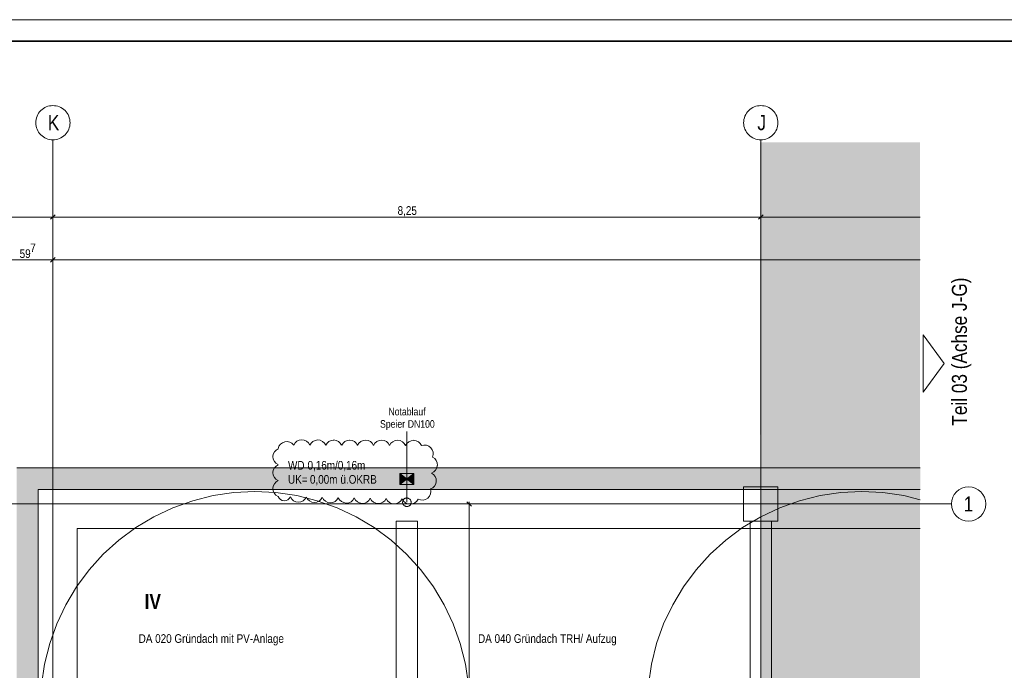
# Model space of a CAD drawing. Extents: x -620 to 300, y 62 to 1112.
# Tile 44 of 45: x -133 to 96, y 961 to 1112. Entities that reach past the tile are written whole.
import ezdxf
from ezdxf.enums import TextEntityAlignment as Align
from ezdxf.lldxf.tags import DXFTag

# ---------------------------------------------------------------- set-up
doc = ezdxf.new("R2010")
doc.units = 0
doc.layers.get('0').update_dxf_attribs({"lineweight": 13})
for name, color, linetype, lineweight, true_color in [('30 -34 Innenwände- 11 Durchbruch', 4, 'Continuous', 9, 0x00ffff), ('30 -36 Dächer- 3 Dachbeläge', 9, 'Continuous', 15, 0x808080), ('30 -36 Dächer- 3 Dachbeläge Gründach', 9, 'Continuous', 9, 0x808080), ('70 -72 Beschriftung- 1 Beschriftung allgemein', 7, 'Continuous', 9, 0xff6633), ('70 -76 Bemaßung- 2 Allgemein', 9, 'Continuous', 5, 0x808080), ('70 -77 Revision- 2 Wolken', 7, 'Continuous', 18, 0x944cff), ('iwb_Layout Achsbezeichung', 1, 'Continuous', 13, 0xff0000), ('iwb_Layout BA_Markierung', 7, 'Continuous', 9, 0xbadcdc), ('iwb_Layout Text', 3, 'Continuous', 18, 0x00ff00)]:
    doc.layers.add(name, color=color, linetype=linetype, lineweight=lineweight, true_color=true_color)
for name, color, linetype, lineweight in [('30 -36 Dächer- 9 Sonstiges zur KG360', 7, 'grob-A06DNCB3MF', 9), ('40 -41 Abwasser_Wasser_Gas- 2 Wasser-1', 7, 'Continuous', 15), ('70 -71 Achsen- 1 Gebäudeachsen', 7, 'STRICHPUNKT2-A06DNCB4MF', 18), ('70 -72 Beschriftung- 5 Höhenkoten', 7, 'Continuous', 15), ('70 -73 Bauteildarst.- 2 verdeckt 0.15', 7, 'grob-A06DNCB3MF', 15), ('iwb_Plankopf Rahmen', 7, 'Continuous', 35), ('Keine', 7, 'Continuous', 9)]:
    doc.layers.add(name, color=color, linetype=linetype, lineweight=lineweight)
doc.styles.get("Standard").update_dxf_attribs({"font": 'ARIALN.TTF'})
tags = doc.linetypes.add('grob-A06DNCB3MF', pattern=[14, 3, -8, 3]).pattern_tags.tags
tags[8:9] = [DXFTag(74, 4), DXFTag(75, 0), DXFTag(340, '0'), DXFTag(46, 0.0), DXFTag(50, 0.0), DXFTag(44, 0.0), DXFTag(45, 0.0)]
tags[6:7] = [DXFTag(74, 4), DXFTag(75, 0), DXFTag(340, '0'), DXFTag(46, 0.0), DXFTag(50, 0.0), DXFTag(44, 0.0), DXFTag(45, 0.0)]
tags[4:5] = [DXFTag(74, 4), DXFTag(75, 0), DXFTag(340, '0'), DXFTag(46, 0.0), DXFTag(50, 0.0), DXFTag(44, 0.0), DXFTag(45, 0.0)]
tags = doc.linetypes.add('STRICHPUNKT2', pattern=[12.7, 6.35, -3.175, 0, -3.175]).pattern_tags.tags
tags[10:11] = [DXFTag(74, 4), DXFTag(75, 0), DXFTag(340, '0'), DXFTag(46, 0.0), DXFTag(50, 0.0), DXFTag(44, 0.0), DXFTag(45, 0.0)]
tags[8:9] = [DXFTag(74, 4), DXFTag(75, 0), DXFTag(340, '0'), DXFTag(46, 0.0), DXFTag(50, 0.0), DXFTag(44, 0.0), DXFTag(45, 0.0)]
tags[6:7] = [DXFTag(74, 4), DXFTag(75, 0), DXFTag(340, '0'), DXFTag(46, 0.0), DXFTag(50, 0.0), DXFTag(44, 0.0), DXFTag(45, 0.0)]
tags[4:5] = [DXFTag(74, 4), DXFTag(75, 0), DXFTag(340, '0'), DXFTag(46, 0.0), DXFTag(50, 0.0), DXFTag(44, 0.0), DXFTag(45, 0.0)]
tags = doc.linetypes.add('STRICHPUNKT2-A06DNCB4MF', pattern=[12.7, 6.35, -3.175, 0, -3.175]).pattern_tags.tags
tags[10:11] = [DXFTag(74, 4), DXFTag(75, 0), DXFTag(340, '0'), DXFTag(46, 0.0), DXFTag(50, 0.0), DXFTag(44, 0.0), DXFTag(45, 0.0)]
tags[8:9] = [DXFTag(74, 4), DXFTag(75, 0), DXFTag(340, '0'), DXFTag(46, 0.0), DXFTag(50, 0.0), DXFTag(44, 0.0), DXFTag(45, 0.0)]
tags[6:7] = [DXFTag(74, 4), DXFTag(75, 0), DXFTag(340, '0'), DXFTag(46, 0.0), DXFTag(50, 0.0), DXFTag(44, 0.0), DXFTag(45, 0.0)]
tags[4:5] = [DXFTag(74, 4), DXFTag(75, 0), DXFTag(340, '0'), DXFTag(46, 0.0), DXFTag(50, 0.0), DXFTag(44, 0.0), DXFTag(45, 0.0)]

# ---------------------------------------------------------------- blocks, each defined once
blk = doc.blocks.new('Polygon-A06DNCAXMF')
at = {"color": 0, "linetype": 'ByBlock', "lineweight": -2, "ltscale": 0.13}
blk.add_solid([(39.43, 86.62), (39.26, 1083.81), (76.5, 86.52), (76.5, 1083.81)], dxfattribs=at)
blk = doc.blocks.new('Referenz-A06DNCB5MF')
at = {"layer": '30 -34 Innenwände- 11 Durchbruch', "color": 0, "linetype": 'Continuous', "ltscale": 0.13}
for p, q in [((-44.68, 1003.97), (-41.48, 1006.57)), ((-41.48, 1006.57), (-44.68, 1006.57)), ((-44.68, 1006.57), (-41.48, 1003.97)), ((-41.48, 1003.97), (-44.68, 1006.57)), ((-44.68, 1006.57), (-44.68, 1003.97)), ((-44.68, 1003.97), (-41.48, 1006.57)), ((-41.48, 1006.57), (-41.48, 1003.97)), ((-41.48, 1003.97), (-44.68, 1003.97))]:
    blk.add_line(p, q, dxfattribs=at)
at = {"layer": '30 -34 Innenwände- 11 Durchbruch', "color": 0, "lineweight": 0}
for points in [[(-44.68, 1006.57), (-43.08, 1005.27), (-44.68, 1003.97)], [(-41.48, 1006.57), (-41.48, 1003.97), (-43.08, 1005.27)]]:
    blk.add_solid(points, dxfattribs=at)
at = {"layer": '30 -36 Dächer- 3 Dachbeläge', "color": 0, "linetype": 'Continuous', "ltscale": 0.15}
for p, q in [((-133.98, 1007.85), (76.59, 1007.85)), ((76.59, 1002.85), (-128.98, 1002.85)), ((-128.98, 1002.85), (-128.98, 777.85))]:
    blk.add_line(p, q, dxfattribs=at)
at = {"layer": '30 -36 Dächer- 3 Dachbeläge', "color": 0, "linetype": 'Continuous', "lineweight": 9, "ltscale": 0.13}
for p, q in [((76.59, 1002.85), (-128.98, 1002.85)), ((-128.98, 1002.85), (-128.98, 777.85)), ((-119.88, 936.47), (-119.88, 993.75)), ((-119.88, 993.75), (76.59, 993.75))]:
    blk.add_line(p, q, dxfattribs=at)
at = {"layer": '30 -36 Dächer- 3 Dachbeläge', "color": 0, "linetype": 'Continuous', "lineweight": 0, "ltscale": 0.13}
for points in [[(-133.98, 782.85), (-133.98, 1007.85), (-128.98, 1002.85)], [(-128.98, 1002.85), (-133.98, 1007.85), (76.59, 1007.85)], [(-128.98, 1002.85), (76.59, 1007.85), (76.59, 1004.38)], [(-133.98, 782.85), (-128.98, 1002.85), (-128.98, 777.85)], [(-128.98, 1002.85), (76.59, 1004.38), (76.59, 1002.85)]]:
    blk.add_solid(points, dxfattribs=at)
at = {"layer": '30 -36 Dächer- 3 Dachbeläge Gründach', "color": 0, "linetype": 'Continuous', "ltscale": 0.13}
for p, q in [((76.59, 993.75), (-119.88, 993.75)), ((-119.88, 993.75), (-119.88, 936.47))]:
    blk.add_line(p, q, dxfattribs=at)
at = {"layer": '30 -36 Dächer- 9 Sonstiges zur KG360', "color": 0, "linetype": 'grob-A06DNCB3MF', "lineweight": 5, "ltscale": 0.13}
for p, q in [((-92.99, 1000.2), (-88.23, 1001.39)), ((-88.23, 1001.39), (-83.38, 1002.11)), ((-83.38, 1002.11), (-78.48, 1002.35)), ((-78.48, 1002.35), (-73.58, 1002.11)), ((-73.58, 1002.11), (-68.72, 1001.39)), ((-68.72, 1001.39), (-63.96, 1000.2)), ((48.46, 1000.2), (53.22, 1001.39)), ((53.22, 1001.39), (58.07, 1002.11)), ((58.07, 1002.11), (62.97, 1002.35)), ((62.97, 1002.35), (67.87, 1002.11)), ((67.87, 1002.11), (72.73, 1001.39)), ((72.73, 1001.39), (76.59, 1000.42)), ((-102.05, 996.45), (-97.61, 998.55)), ((-97.61, 998.55), (-92.99, 1000.2)), ((-63.96, 1000.2), (-59.34, 998.55)), ((-59.34, 998.55), (-54.91, 996.45)), ((39.4, 996.45), (43.84, 998.55)), ((43.84, 998.55), (48.46, 1000.2)), ((-106.26, 993.93), (-102.05, 996.45)), ((-54.91, 996.45), (-50.7, 993.93)), ((35.19, 993.93), (39.4, 996.45)), ((-110.2, 991), (-106.26, 993.93)), ((-50.7, 993.93), (-46.76, 991)), ((31.25, 991), (35.19, 993.93)), ((-113.83, 987.71), (-110.2, 991)), ((-46.76, 991), (-43.12, 987.71)), ((27.62, 987.71), (31.25, 991)), ((-117.13, 984.07), (-113.83, 987.71)), ((-43.12, 987.71), (-39.83, 984.07)), ((24.32, 984.07), (27.62, 987.71)), ((-120.05, 980.13), (-117.13, 984.07)), ((-39.83, 984.07), (-36.9, 980.13)), ((21.4, 980.13), (24.32, 984.07)), ((-122.57, 975.92), (-120.05, 980.13)), ((-36.9, 980.13), (-34.38, 975.92)), ((18.88, 975.92), (21.4, 980.13)), ((-124.67, 971.49), (-122.57, 975.92)), ((-34.38, 975.92), (-32.28, 971.49)), ((16.78, 971.49), (18.88, 975.92)), ((-126.32, 966.87), (-124.67, 971.49)), ((-32.28, 971.49), (-30.63, 966.87)), ((15.13, 966.87), (16.78, 971.49)), ((-127.52, 962.11), (-126.32, 966.87)), ((-30.63, 966.87), (-29.44, 962.11)), ((13.93, 962.11), (15.13, 966.87)), ((-128.24, 957.25), (-127.52, 962.11)), ((-29.44, 962.11), (-28.72, 957.25)), ((13.21, 957.25), (13.93, 962.11))]:
    blk.add_line(p, q, dxfattribs=at)
at = {"layer": '40 -41 Abwasser_Wasser_Gas- 2 Wasser-1', "color": 0, "linetype": 'Continuous', "ltscale": 0.15}
for p, q in [((-43.83, 1000.51), (-43.76, 1000.58)), ((-43.76, 1000.58), (-43.69, 1000.65)), ((-43.69, 1000.65), (-43.6, 1000.7)), ((-43.6, 1000.7), (-43.52, 1000.75)), ((-43.52, 1000.75), (-43.43, 1000.79)), ((-43.43, 1000.79), (-43.34, 1000.82)), ((-43.34, 1000.82), (-43.24, 1000.84)), ((-43.24, 1000.84), (-43.14, 1000.85)), ((-43.14, 1000.85), (-43.04, 1000.85)), ((-43.04, 1000.85), (-42.95, 1000.84)), ((-42.95, 1000.84), (-42.85, 1000.83)), ((-42.85, 1000.83), (-42.76, 1000.8)), ((-42.76, 1000.8), (-42.66, 1000.76)), ((-42.66, 1000.76), (-42.58, 1000.72)), ((-42.58, 1000.72), (-42.49, 1000.67)), ((-42.49, 1000.67), (-42.42, 1000.61)), ((-42.42, 1000.61), (-42.35, 1000.54)), ((-44.08, 999.89), (-44.07, 999.98)), ((-44.07, 999.79), (-44.08, 999.89)), ((-44.07, 999.98), (-44.05, 1000.08)), ((-44.06, 999.69), (-44.07, 999.79)), ((-44.04, 999.59), (-44.06, 999.69)), ((-44.05, 1000.08), (-44.02, 1000.17)), ((-44.01, 999.5), (-44.04, 999.59)), ((-44.02, 1000.17), (-43.99, 1000.27)), ((-43.97, 999.41), (-44.01, 999.5)), ((-43.99, 1000.27), (-43.94, 1000.35)), ((-43.93, 999.33), (-43.97, 999.41)), ((-43.94, 1000.35), (-43.89, 1000.44)), ((-43.87, 999.24), (-43.93, 999.33)), ((-43.89, 1000.44), (-43.83, 1000.51)), ((-43.81, 999.17), (-43.87, 999.24)), ((-43.74, 999.1), (-43.81, 999.17)), ((-43.66, 999.04), (-43.74, 999.1)), ((-43.58, 998.99), (-43.66, 999.04)), ((-43.49, 998.94), (-43.58, 998.99)), ((-43.4, 998.91), (-43.49, 998.94)), ((-43.3, 998.88), (-43.4, 998.91)), ((-43.21, 998.86), (-43.3, 998.88)), ((-43.11, 998.85), (-43.21, 998.86)), ((-43.01, 998.86), (-43.11, 998.85)), ((-42.91, 998.87), (-43.01, 998.86)), ((-42.82, 998.89), (-42.91, 998.87)), ((-42.72, 998.92), (-42.82, 998.89)), ((-42.63, 998.96), (-42.72, 998.92)), ((-42.55, 999), (-42.63, 998.96)), ((-42.47, 999.06), (-42.55, 999)), ((-42.39, 999.12), (-42.47, 999.06)), ((-42.32, 999.19), (-42.39, 999.12)), ((-42.35, 1000.54), (-42.28, 1000.46)), ((-42.26, 999.27), (-42.32, 999.19)), ((-42.28, 1000.46), (-42.23, 1000.38)), ((-42.21, 999.35), (-42.26, 999.27)), ((-42.23, 1000.38), (-42.18, 1000.3)), ((-42.17, 999.44), (-42.21, 999.35)), ((-42.18, 1000.3), (-42.14, 1000.21)), ((-42.13, 999.53), (-42.17, 999.44)), ((-42.14, 1000.21), (-42.11, 1000.11)), ((-42.1, 999.63), (-42.13, 999.53)), ((-42.11, 1000.11), (-42.09, 1000.02)), ((-42.09, 999.72), (-42.1, 999.63)), ((-42.09, 1000.02), (-42.08, 999.92)), ((-42.08, 999.82), (-42.09, 999.72)), ((-42.08, 999.92), (-42.08, 999.82))]:
    blk.add_line(p, q, dxfattribs=at)
at = {"layer": '70 -71 Achsen- 1 Gebäudeachsen', "color": 0, "linetype": 'STRICHPUNKT2-A06DNCB4MF', "ltscale": 0.18}
for p, q in [((-125.58, 1084.39), (-125.58, 84.95)), ((39.42, 1084.39), (39.42, 84.95)), ((-538.63, 999.45), (76.59, 999.45))]:
    blk.add_line(p, q, dxfattribs=at)
at = {"layer": '70 -72 Beschriftung- 1 Beschriftung allgemein', "color": 0, "linetype": 'Continuous', "lineweight": 5, "ltscale": 0.13}
for p, q in [((-43.09, 1016.28), (-43.08, 1016.34)), ((-43.06, 1016.28), (-43.09, 1016.28)), ((-43.08, 1016.34), (-43.06, 1016.28))]:
    blk.add_line(p, q, dxfattribs=at)
at = {"layer": '70 -72 Beschriftung- 1 Beschriftung allgemein', "color": 0, "linetype": 'Continuous', "ltscale": 0.13}
blk.add_line((-43.08, 999.85), (-43.08, 1016.34), dxfattribs=at)
at = {"layer": '70 -72 Beschriftung- 1 Beschriftung allgemein', "color": 0, "lineweight": 0}
for points in [[(-43.08, 1016.28), (-43.09, 1016.28), (-43.08, 1016.34)], [(-43.08, 1016.28), (-43.08, 1016.34), (-43.06, 1016.28)]]:
    blk.add_solid(points, dxfattribs=at)
at = {"layer": '70 -73 Bauteildarst.- 2 verdeckt 0.15', "color": 0, "linetype": 'grob-A06DNCB3MF', "ltscale": 0.15}
for p, q in [((35.42, 1003.45), (43.42, 1003.45)), ((35.42, 995.45), (35.42, 1003.45)), ((43.42, 1003.45), (43.42, 995.45)), ((-45.58, 831.95), (-45.58, 995.45)), ((-45.58, 995.45), (-40.58, 995.45)), ((-40.58, 995.45), (-40.58, 836.95)), ((43.42, 995.45), (35.42, 995.45)), ((36.92, 838.45), (36.92, 995.45)), ((41.92, 995.45), (41.92, 838.45))]:
    blk.add_line(p, q, dxfattribs=at)
at = {"layer": '70 -76 Bemaßung- 2 Allgemein', "color": 0, "linetype": 'Continuous', "ltscale": 0.13}
for p, q in [((-125.58, 1066.45), (-125.58, 1067.39)), ((-125.58, 1066.45), (-125.58, 1067.39)), ((39.42, 1066.45), (39.42, 1067.39)), ((39.42, 1066.45), (39.42, 1067.39)), ((-126.64, 1066.39), (-289.52, 1066.39)), ((-125.08, 1066.39), (-126.64, 1066.39)), ((-125.05, 1066.92), (-126.11, 1065.86)), ((-126.11, 1065.86), (-125.05, 1066.92)), ((-126.08, 1066.39), (-124.52, 1066.39)), ((38.36, 1066.39), (-124.52, 1066.39)), ((39.92, 1066.39), (38.36, 1066.39)), ((39.95, 1066.92), (38.89, 1065.86)), ((38.89, 1065.86), (39.95, 1066.92)), ((38.92, 1066.39), (40.48, 1066.39)), ((76.59, 1066.39), (40.48, 1066.39)), ((-126.64, 1056.39), (-136.46, 1056.39)), ((-125.08, 1056.39), (-126.64, 1056.39)), ((-125.05, 1056.92), (-126.11, 1055.86)), ((-126.11, 1055.86), (-125.05, 1056.92)), ((-126.08, 1056.39), (-124.52, 1056.39)), ((-125.58, 1054.39), (-125.58, 1057.39)), ((-125.58, 1054.39), (-125.58, 1057.39)), ((76.59, 1056.39), (-124.52, 1056.39)), ((-26.56, 999.45), (-29.56, 999.45)), ((-29.09, 999.98), (-28.03, 998.92)), ((-28.56, 999.95), (-28.56, 998.39)), ((-28.56, 883.96), (-28.56, 998.39))]:
    blk.add_line(p, q, dxfattribs=at)
at = {"layer": '70 -77 Revision- 2 Wolken', "color": 0, "linetype": 'Continuous', "ltscale": 0.18}
for centre, major_axis in [((-67.59, 1012.37), (0.01, 2.03)), ((-67.59, 1012.37), (1.87, 0.81)), ((-63.86, 1012.35), (0.01, 2.03)), ((-63.86, 1012.35), (1.87, 0.81)), ((-60.14, 1012.34), (0.01, 2.03)), ((-60.14, 1012.34), (1.87, 0.81)), ((-56.41, 1012.32), (0.01, 2.03)), ((-56.41, 1012.32), (1.87, 0.81)), ((-52.69, 1012.31), (0.01, 2.03)), ((-52.69, 1012.31), (1.87, 0.81)), ((-48.97, 1012.29), (0.01, 2.03)), ((-48.97, 1012.29), (1.87, 0.81)), ((-72.26, 1010.49), (-0.81, 1.86)), ((-71.08, 1011.98), (-0.46, 1.98)), ((-71.08, 1011.98), (1.63, 1.21)), ((-45.24, 1012.28), (0.01, 2.03)), ((-45.24, 1012.28), (1.87, 0.81)), ((-41.52, 1012.26), (0.01, 2.03)), ((-41.52, 1012.26), (1.87, 0.81)), ((-38.95, 1011.16), (1.46, 1.41)), ((-38.95, 1011.16), (1.88, -0.78)), ((-72.26, 1010.49), (-2.03, 0)), ((-38, 1008.58), (2.03, -0.13)), ((-72.26, 1006.76), (-0.81, 1.86)), ((-38, 1008.58), (0.69, -1.91)), ((-72.26, 1006.76), (-2.03, 0)), ((-38.24, 1004.86), (2.03, -0.13)), ((-72.26, 1003.04), (-0.81, 1.86)), ((-72.26, 1003.04), (-2.03, 0)), ((-39.51, 1002.39), (1.29, -1.57)), ((-38.24, 1004.86), (0.69, -1.91)), ((-71.64, 1001.77), (-1.44, -0.6)), ((-71.64, 1001.77), (-0.03, -1.56)), ((-68.34, 1001.9), (-1.88, -0.78)), ((-68.34, 1001.9), (-0.04, -2.03)), ((-64.62, 1001.83), (-1.88, -0.78)), ((-64.62, 1001.83), (-0.04, -2.03)), ((-60.89, 1001.77), (-1.88, -0.78)), ((-60.89, 1001.77), (-0.04, -2.03)), ((-57.17, 1001.7), (-1.88, -0.78)), ((-57.17, 1001.7), (-0.04, -2.03)), ((-53.45, 1001.63), (-1.88, -0.78)), ((-53.45, 1001.63), (-0.04, -2.03)), ((-49.72, 1001.56), (-1.88, -0.78)), ((-49.72, 1001.56), (-0.04, -2.03)), ((-46, 1001.49), (-1.88, -0.78)), ((-46, 1001.49), (-0.04, -2.03)), ((-42.27, 1001.43), (-1.88, -0.78)), ((-42.27, 1001.43), (-0.04, -2.03)), ((-39.51, 1002.39), (-0.92, -1.81))]:
    blk.add_ellipse(centre, major_axis=major_axis, ratio=1, start_param=0, end_param=1.159279, dxfattribs=at)
at = {"layer": 'Keine', "color": 0, "linetype": 'Continuous', "ltscale": 0.13}
for p, q in [((-126.36, 1092.32), (-125.97, 1092.37)), ((-125.97, 1092.37), (-125.58, 1092.39)), ((-125.58, 1092.39), (-125.18, 1092.37)), ((-125.18, 1092.37), (-124.8, 1092.32)), ((38.64, 1092.32), (39.03, 1092.37)), ((39.03, 1092.37), (39.42, 1092.39)), ((39.42, 1092.39), (39.82, 1092.37)), ((39.82, 1092.37), (40.2, 1092.32)), ((-129.27, 1089.92), (-129.1, 1090.28)), ((-129.1, 1090.28), (-128.9, 1090.62)), ((-128.9, 1090.62), (-128.67, 1090.93)), ((-128.67, 1090.93), (-128.4, 1091.22)), ((-128.4, 1091.22), (-128.11, 1091.49)), ((-128.11, 1091.49), (-127.8, 1091.72)), ((-127.8, 1091.72), (-127.46, 1091.92)), ((-127.46, 1091.92), (-127.11, 1092.09)), ((-127.11, 1092.09), (-126.74, 1092.22)), ((-126.74, 1092.22), (-126.36, 1092.32)), ((-124.8, 1092.32), (-124.42, 1092.22)), ((-124.42, 1092.22), (-124.05, 1092.09)), ((-124.05, 1092.09), (-123.69, 1091.92)), ((-123.69, 1091.92), (-123.35, 1091.72)), ((-123.35, 1091.72), (-123.04, 1091.49)), ((-123.04, 1091.49), (-122.75, 1091.22)), ((-122.75, 1091.22), (-122.48, 1090.93)), ((-122.48, 1090.93), (-122.25, 1090.62)), ((-122.25, 1090.62), (-122.05, 1090.28)), ((-122.05, 1090.28), (-121.88, 1089.92)), ((35.73, 1089.92), (35.9, 1090.28)), ((35.9, 1090.28), (36.1, 1090.62)), ((36.1, 1090.62), (36.33, 1090.93)), ((36.33, 1090.93), (36.6, 1091.22)), ((36.6, 1091.22), (36.89, 1091.49)), ((36.89, 1091.49), (37.2, 1091.72)), ((37.2, 1091.72), (37.54, 1091.92)), ((37.54, 1091.92), (37.89, 1092.09)), ((37.89, 1092.09), (38.26, 1092.22)), ((38.26, 1092.22), (38.64, 1092.32)), ((40.2, 1092.32), (40.58, 1092.22)), ((40.58, 1092.22), (40.95, 1092.09)), ((40.95, 1092.09), (41.31, 1091.92)), ((41.31, 1091.92), (41.65, 1091.72)), ((41.65, 1091.72), (41.96, 1091.49)), ((41.96, 1091.49), (42.25, 1091.22)), ((42.25, 1091.22), (42.52, 1090.93)), ((42.52, 1090.93), (42.75, 1090.62)), ((42.75, 1090.62), (42.95, 1090.28)), ((42.95, 1090.28), (43.12, 1089.92)), ((-129.58, 1088.39), (-129.56, 1088.79)), ((-129.56, 1088), (-129.58, 1088.39)), ((-129.56, 1088.79), (-129.5, 1089.17)), ((-129.5, 1087.61), (-129.56, 1088)), ((-129.5, 1089.17), (-129.4, 1089.55)), ((-129.4, 1089.55), (-129.27, 1089.92)), ((-121.88, 1089.92), (-121.75, 1089.55)), ((-121.75, 1089.55), (-121.65, 1089.17)), ((-121.65, 1089.17), (-121.6, 1088.79)), ((-121.6, 1088), (-121.65, 1087.61)), ((-121.6, 1088.79), (-121.58, 1088.39)), ((-121.58, 1088.39), (-121.6, 1088)), ((35.42, 1088.39), (35.44, 1088.79)), ((35.44, 1088), (35.42, 1088.39)), ((35.44, 1088.79), (35.5, 1089.17)), ((35.5, 1087.61), (35.44, 1088)), ((35.5, 1089.17), (35.6, 1089.55)), ((35.6, 1089.55), (35.73, 1089.92)), ((43.12, 1089.92), (43.25, 1089.55)), ((43.25, 1089.55), (43.35, 1089.17)), ((43.35, 1089.17), (43.4, 1088.79)), ((43.4, 1088), (43.35, 1087.61)), ((43.4, 1088.79), (43.42, 1088.39)), ((43.42, 1088.39), (43.4, 1088)), ((-129.4, 1087.23), (-129.5, 1087.61)), ((-129.27, 1086.86), (-129.4, 1087.23)), ((-129.1, 1086.51), (-129.27, 1086.86)), ((-128.9, 1086.17), (-129.1, 1086.51)), ((-128.67, 1085.86), (-128.9, 1086.17)), ((-128.4, 1085.56), (-128.67, 1085.86)), ((-128.11, 1085.3), (-128.4, 1085.56)), ((-122.75, 1085.56), (-123.04, 1085.3)), ((-122.48, 1085.86), (-122.75, 1085.56)), ((-122.25, 1086.17), (-122.48, 1085.86)), ((-122.05, 1086.51), (-122.25, 1086.17)), ((-121.88, 1086.86), (-122.05, 1086.51)), ((-121.75, 1087.23), (-121.88, 1086.86)), ((-121.65, 1087.61), (-121.75, 1087.23)), ((35.6, 1087.23), (35.5, 1087.61)), ((35.73, 1086.86), (35.6, 1087.23)), ((35.9, 1086.51), (35.73, 1086.86)), ((36.1, 1086.17), (35.9, 1086.51)), ((36.33, 1085.86), (36.1, 1086.17)), ((36.6, 1085.56), (36.33, 1085.86)), ((36.89, 1085.3), (36.6, 1085.56)), ((42.25, 1085.56), (41.96, 1085.3)), ((42.52, 1085.86), (42.25, 1085.56)), ((42.75, 1086.17), (42.52, 1085.86)), ((42.95, 1086.51), (42.75, 1086.17)), ((43.12, 1086.86), (42.95, 1086.51)), ((43.25, 1087.23), (43.12, 1086.86)), ((43.35, 1087.61), (43.25, 1087.23)), ((-127.8, 1085.07), (-128.11, 1085.3)), ((-127.46, 1084.87), (-127.8, 1085.07)), ((-127.11, 1084.7), (-127.46, 1084.87)), ((-126.74, 1084.57), (-127.11, 1084.7)), ((-126.36, 1084.47), (-126.74, 1084.57)), ((-125.97, 1084.41), (-126.36, 1084.47)), ((-125.58, 1084.39), (-125.97, 1084.41)), ((-125.18, 1084.41), (-125.58, 1084.39)), ((-124.8, 1084.47), (-125.18, 1084.41)), ((-124.42, 1084.57), (-124.8, 1084.47)), ((-124.05, 1084.7), (-124.42, 1084.57)), ((-123.69, 1084.87), (-124.05, 1084.7)), ((-123.35, 1085.07), (-123.69, 1084.87)), ((-123.04, 1085.3), (-123.35, 1085.07)), ((37.2, 1085.07), (36.89, 1085.3)), ((37.54, 1084.87), (37.2, 1085.07)), ((37.89, 1084.7), (37.54, 1084.87)), ((38.26, 1084.57), (37.89, 1084.7)), ((38.64, 1084.47), (38.26, 1084.57)), ((39.03, 1084.41), (38.64, 1084.47)), ((39.42, 1084.39), (39.03, 1084.41)), ((39.82, 1084.41), (39.42, 1084.39)), ((40.2, 1084.47), (39.82, 1084.41)), ((40.58, 1084.57), (40.2, 1084.47)), ((40.95, 1084.7), (40.58, 1084.57)), ((41.31, 1084.87), (40.95, 1084.7)), ((41.65, 1085.07), (41.31, 1084.87)), ((41.96, 1085.3), (41.65, 1085.07))]:
    blk.add_line(p, q, dxfattribs=at)
at = {"layer": '30 -34 Innenwände- 11 Durchbruch', "color": 0, "linetype": 'Continuous', "ltscale": 0.13, "char_height": 2.0138, "attachment_point": 1}
for s, insert in [('{\\fArial Narrow;WD}', (-70.77, 1009.48)), ('{\\fArial Narrow;0,16m/0,16m}', (-66.22, 1009.48)), ('{\\fArial Narrow;UK=}', (-70.77, 1006.19)), ('{\\fArial Narrow;0,00m}', (-65.66, 1006.19)), ('{\\fArial Narrow;ü.OKRB}', (-58.55, 1006.19))]:
    blk.add_mtext(s, dxfattribs=dict(at, insert=insert))
at = {"layer": '70 -72 Beschriftung- 1 Beschriftung allgemein', "color": 0, "linetype": 'Continuous', "ltscale": 0.13, "char_height": 1.7621, "attachment_point": 1}
for s, insert in [('{\\fArial Narrow;Notablauf}', (-47.36, 1021.88)), ('{\\fArial Narrow;Speier}', (-49.32, 1019)), ('{\\fArial Narrow;DN100}', (-42.86, 1019))]:
    blk.add_mtext(s, dxfattribs=dict(at, insert=insert))
at = {"layer": '70 -72 Beschriftung- 1 Beschriftung allgemein', "color": 0, "linetype": 'Continuous', "ltscale": 0.13, "insert": (-104.2, 978.47), "char_height": 3.5241, "attachment_point": 1, "rotation": 0}
blk.add_mtext('{\\fArial Narrow|b1|i0;IV}', dxfattribs=at)
at = {"layer": '70 -72 Beschriftung- 5 Höhenkoten', "color": 0, "linetype": 'Continuous', "ltscale": 0.15, "char_height": 2.0138, "attachment_point": 1}
for s, insert in [('{\\fArial Narrow;DA 020 Gründach mit PV-Anlage}', (-105.58, 969.06)), ('{\\fArial Narrow;DA 040 Gründach TRH/ Aufzug}', (-26.48, 969.06))]:
    blk.add_mtext(s, dxfattribs=dict(at, insert=insert))
at = {"layer": '70 -76 Bemaßung- 2 Allgemein', "color": 0, "linetype": 'Continuous', "ltscale": 0.13, "char_height": 2.0138, "attachment_point": 1}
for s, insert in [('{\\fArial Narrow;8,25}', (-45.23, 1068.91)), ('{\\fArial Narrow;59}', (-133.32, 1058.86)), ('{\\fArial Narrow;7}', (-130.84, 1060.21))]:
    blk.add_mtext(s, dxfattribs=dict(at, insert=insert))
at = {"layer": 'Keine', "color": 0, "linetype": 'Continuous', "ltscale": 0.13, "char_height": 3.5241, "attachment_point": 1}
for s, insert in [('{\\fArial Narrow;K}', (-126.77, 1090.16)), ('{\\fArial Narrow;J}', (38.63, 1090.18))]:
    blk.add_mtext(s, dxfattribs=dict(at, insert=insert))

msp = doc.modelspace()

# ---------------------------------------------------------------- linework, layer by layer
at = {"layer": 'iwb_Layout Achsbezeichung', "linetype": 'STRICHPUNKT2', "lineweight": 13, "ltscale": 0.39}
msp.add_line((76.5, 999.45), (83.84, 999.45), dxfattribs=at)
at = {"layer": 'iwb_Layout Achsbezeichung', "ltscale": 0.39, "extrusion": (0, 0, -1)}
msp.add_circle((-87.84, 999.45), 4, dxfattribs=at)
at = {"layer": 'iwb_Layout Text', "linetype": 'Continuous', "ltscale": 0.18}
for p, q in [((82.12, 1032.19), (77.24, 1038.88)), ((77.24, 1025.5), (77.24, 1038.88)), ((77.24, 1025.5), (82.12, 1032.19))]:
    msp.add_line(p, q, dxfattribs=at)
at = {"layer": 'iwb_Plankopf Rahmen', "color": 8, "lineweight": 13, "ltscale": 0.13, "true_color": 0x808080}
msp.add_lwpolyline([(300.35, 62.43), (-619.65, 62.43), (-619.65, 1112.43), (300.35, 1112.43), (300.35, 62.43)], close=True, dxfattribs=at)
at = {"layer": 'iwb_Plankopf Rahmen', "ltscale": 0.35}
msp.add_lwpolyline([(-599.65, 67.43), (-599.65, 1107.43), (295.35, 1107.43), (295.35, 67.43), (-599.65, 67.43)], close=True, dxfattribs=at)

# ---------------------------------------------------------------- block references
at = {"color": 8, "lineweight": 13, "ltscale": 0.13, "true_color": 0x808080}
msp.add_blockref('Referenz-A06DNCB5MF', (0, 0), dxfattribs=at)
at = {"layer": 'iwb_Layout BA_Markierung', "ltscale": 0.13}
msp.add_blockref('Polygon-A06DNCAXMF', (0, 0), dxfattribs=at)

# ---------------------------------------------------------------- texts
at = {"layer": 'iwb_Layout Achsbezeichung', "ltscale": 0.39}
msp.add_text('1', height=3.5, dxfattribs=at).set_placement((87.84, 999.45), align=Align.MIDDLE_CENTER)
at = {"layer": 'iwb_Layout Text', "ltscale": 0.18}
msp.add_text('Teil 03 (Achse J-G)', height=3.5, rotation=90, dxfattribs=at).set_placement((83.95, 1017.73), align=Align.TOP_LEFT)

doc.saveas('drawing.dxf')
